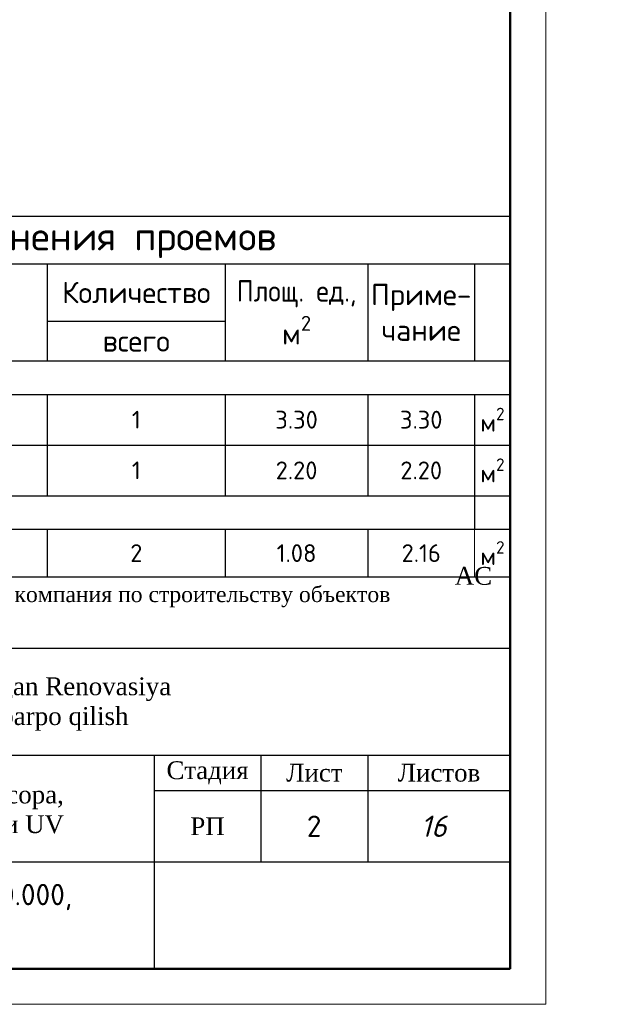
# Model space of a CAD drawing. Header units: millimetres. Extents: x 2842173 to 10151342, y -218675 to 375325.
# Tile 95 of 107: x 2980498 to 2988958, y 197125 to 210949. Entities that reach past the tile are written whole.
import ezdxf

# ---------------------------------------------------------------- set-up
doc = ezdxf.new("R2010")
doc.units = ezdxf.units.MM
doc.layers.get('Defpoints').update_dxf_attribs({"color": 255})
for name, color, linetype in [('_0', 7, 'Continuous'), ('GP', 7, 'Continuous'), ('SHTAMP', 7, 'Continuous')]:
    doc.layers.add(name, color=color, linetype=linetype)
doc.layers.add('Графа', color=7, linetype='Continuous', lineweight=30)
doc.layers.add('НАДПИСИ', color=7, linetype='Continuous', lineweight=13)
doc.styles.add('ISO', font='times.ttf')
doc.styles.add('ISOCPEUR', font='isocpeur.ttf')
doc.styles.add('SIMPLEX', font='simplex.shx', dxfattribs={"width": 0.75, "oblique": 7})
doc.styles.add('style2', font='times.ttf', dxfattribs={"height": 350})
doc.styles.add('ГОСТ 300', font='isocpeui.ttf', dxfattribs={"height": 300})
doc.styles.add('ГОСТ300', font='isocpeur.ttf')

# ---------------------------------------------------------------- blocks, each defined once
blk = doc.blocks.new('*U647')
at = {"lineweight": 9}
for p, q in [((574, 415), (574, -5)), ((574, -5), (-20, -5))]:
    blk.add_line(p, q, dxfattribs=at)
at = {"lineweight": 50}
for p, q in [((569, 410), (569, 0)), ((569, 0), (0, 0))]:
    blk.add_line(p, q, dxfattribs=at)
blk = doc.blocks.new('*T572')
at = {"layer": '_0', "color": 0, "lineweight": -2, "transparency": 16777216}
for p, q in [((0, 0), (18500, 0)), ((0, 0), (0, -669.666666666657)), ((18500, 0), (18500, -669.666666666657)), ((0, -669.666666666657), (18500, -669.666666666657))]:
    blk.add_line(p, q, dxfattribs=at)
at = {"layer": '_0', "color": 0, "lineweight": 25, "transparency": 16777216}
for p, q in [((0, -669.666666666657), (0, -5064.859590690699)), ((1500, -669.666666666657), (1500, -2030.223507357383)), ((7000, -669.666666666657), (7000, -2030.223507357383)), ((12000, -669.666666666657), (12000, -2030.223507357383)), ((14500, -669.666666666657), (14500, -2030.223507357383)), ((16500, -669.666666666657), (16500, -2030.223507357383)), ((18000, -669.666666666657), (18000, -2030.223507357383)), ((18500, -669.666666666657), (18500, -5064.859590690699)), ((12000, -1472.666666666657), (14500, -1472.666666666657)), ((0, -2030.223507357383), (18500, -2030.223507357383)), ((0, -2501.376549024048), (1500, -2501.376549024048)), ((1500, -2501.376549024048), (1500, -3924.040882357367)), ((7000, -2501.376549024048), (7000, -3924.040882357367)), ((12000, -2501.376549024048), (12000, -3924.040882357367)), ((14500, -2501.376549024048), (14500, -3924.040882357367)), ((16500, -2501.376549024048), (16500, -3924.040882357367)), ((0, -3212.708715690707), (18500, -3212.708715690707)), ((0, -3924.040882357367), (18500, -3924.040882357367)), ((18000, -3924.040882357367), (18000, -4395.193924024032)), ((0, -4395.193924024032), (1500, -4395.193924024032)), ((1500, -4395.193924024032), (1500, -5064.859590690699)), ((7000, -4395.193924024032), (7000, -5064.859590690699)), ((12000, -4395.193924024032), (12000, -5064.859590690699)), ((14500, -4395.193924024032), (14500, -5064.859590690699)), ((16500, -4395.193924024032), (16500, -5064.859590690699)), ((18000, -4395.193924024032), (18500, -4395.193924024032)), ((0, -5064.859590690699), (18500, -5064.859590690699))]:
    blk.add_line(p, q, dxfattribs=at)
at = {"layer": '_0', "color": 0, "linetype": 'ByBlock', "lineweight": -2, "transparency": 16777216}
for p, q in [((1500, -2501.376549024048), (18500, -2501.376549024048)), ((18000, -2501.376549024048), (18000, -3924.040882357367)), ((1500, -4395.193924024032), (18000, -4395.193924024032))]:
    blk.add_line(p, q, dxfattribs=at)
at = {"layer": 'Defpoints', "color": 8, "linetype": 'ByBlock', "lineweight": 0, "transparency": 16777216}
blk.add_line((18000, -4395.193924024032), (18000, -5064.859590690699), dxfattribs=at)
at = {"layer": '_0', "color": 0, "transparency": 16777216, "style": 'ISOCPEUR'}
for s, insert, char_height, width, attachment_point in [('Спецификация элементов заполнения проемов', (9250, -334.833333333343), 400, 18497, 5), ('Количество', (13250, -1071.166666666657), 300, 2497, 5), ('\\A1;{\\W0.9;Площ. ед.,} м{\\H0.7x;\\S2^ ;}', (15500, -1349.94508701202), 300, 1997, 5), ('Приме-\\Pчание', (17250, -1349.94508701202), 300, 1497, 5), ('Поз.', (750, -1349.94508701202), 300, 1497, 5), ('Обозначение', (4250, -1349.94508701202), 300, 5497, 5), ('Наименование', (9500, -1349.94508701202), 300, 4997, 5), ('всего', (13250, -1751.44508701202), 300, 2497, 5), ('Двери{\\fMS Sans Serif|b0|i0|c0|p0;\\H0.83333x;\\C256; }блоки', (9250, -2265.800028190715), 250, 18497, 5), (' {\\fISOCPEUR|b0|i0|c204|p34;\\H0.83333x;\\C256;Индивидуальный алюминиевый \\fISOCPEUR|b0|i0|c0|p34;(\\fISOCPEUR|b0|i0|c204|p34;внутрений стеклопакет\\fISOCPEUR|b0|i0|c0|p34;)}', (1501.5, -2857.042632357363), 250, 5497, 4), ('{\\W0.95;Дн-1}', (750, -2857.042632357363), 250, 1497, 5), ('{\\W0.85;\\C256;Дверь \\W0.95;Дн- \\W0.85;(1500х2200)}', (9500, -2857.042632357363), 250, 4997, 5), ('1', (13250, -2857.042632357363), 250, 2497, 5), ('3.30', (15500, -2857.042632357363), 250, 1997, 5), ('{\\C256;3.30}', (17250, -2857.042632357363), 250, 1497, 5), ('\\A1;м{\\H0.7x;\\S2^ ;}', (18250, -2857.042632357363), 250, 497, 5), (' {\\H0.83333x;\\C256;Индивидуальный алюминиевый (внутрений стеклопакет)}', (1501.5, -3568.374799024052), 250, 5497, 4), ('{\\W0.95;Дн-2}', (750, -3568.374799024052), 250, 1497, 5), ('{\\W0.85;\\C256;Дверь \\W0.95;Дн- \\W0.85;(1000х2200)}', (9500, -3568.374799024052), 250, 4997, 5), ('1', (13250, -3568.374799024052), 250, 2497, 5), ('2.20', (15500, -3568.374799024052), 250, 1997, 5), ('{\\C256;2.20}', (17250, -3568.374799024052), 250, 1497, 5), ('\\A1;м{\\H0.7x;\\S2^ ;}', (18250, -3568.374799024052), 250, 497, 5), ('{\\C256;Оконные блоки}', (9000, -4159.617403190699), 250, 17997, 5), (' {\\H0.83333x;\\C256;Индивидуальный пластиковый (стеклопакет)}', (1501.5, -4730.026757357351), 250, 5497, 4), ('\\A1;м{\\H0.7x;\\S2^ ;}', (18250, -4730.026757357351), 250, 497, 5), ('Ф-1', (750, -4730.026757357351), 250, 1497, 5), ('{\\C256;Фромуга Ф-1 (1800х600)}', (9500, -4730.026757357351), 250, 4997, 5), ('2', (13250, -4730.026757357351), 250, 2497, 5), ('1.08', (15500, -4730.026757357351), 250, 1997, 5), ('{\\C256;2.16}', (17250, -4730.026757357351), 250, 1497, 5)]:
    blk.add_mtext(s, dxfattribs=dict(at, insert=insert, char_height=char_height, width=width, attachment_point=attachment_point))
blk = doc.blocks.new('A$Cbab827f9')
at = {"layer": 'Графа'}
for p, q in [((-18499.99999999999, 5500), (0, 5500)), ((-18499.99999999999, 5500), (0, 5500)), ((0, 5500), (0, 0)), ((0, 5500), (0, 0)), ((-11999.99999999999, 4500), (0, 4500)), ((-18499.99999999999, 3000), (0, 3000)), ((-5000, 3000), (-5000, 0)), ((-3500, 3000), (-3500, 1500)), ((-2000, 3000), (-2000, 1500)), ((-5000, 2500), (0, 2500)), ((-11999.99999999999, 1500), (0, 1500)), ((-18499.99999999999, 0), (0, 0)), ((-18499.99999999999, 0), (0, 0))]:
    blk.add_line(p, q, dxfattribs=at)
at = {"color": 7, "linetype": 'ByBlock', "lineweight": 25, "style": 'ГОСТ 300'}
blk.add_text('16', height=300, dxfattribs=at).set_placement((-1260.695725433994, 1850.237152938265, -2.980232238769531e-08))
at = {"color": 18, "lineweight": 30, "true_color": 0x000000, "insert": (-779.593751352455, 5640.205735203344), "char_height": 300, "attachment_point": 1, "style": 'ISO'}
blk.add_mtext_dynamic_manual_height_columns('\\pi14405.478;{\\C256; \\H0.83333x;\\C7;АС}', width=5530.416411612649, gutter_width=2000, heights=[0], dxfattribs=at)
at = {"insert": (-10536.41872636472, 2570.48923749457), "char_height": 250, "width": 4722.727706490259, "attachment_point": 1, "style": 'ISO'}
blk.add_mtext('{\\fTimes New Roman|b0|i0|c134|p18;Комната для компрессора}, {\\fTimes New Roman|b0|i0|c134|p18;Комната управления и UV\\P\\f宋体|b0|i0|c134|p2;\\W0.8;\\C240;\\c2367469;\\P\\pi1799.6225;\\f宋体|b0|i0|c0|p2; }', dxfattribs=at)
at = {"layer": 'SHTAMP', "attachment_point": 4, "style": 'style2'}
for s, insert, char_height, width in [('\\pi5.5858;Заказчик: ГУП «Инжиниринговая компания по строительству объектов водоснабжения и водоотведения» ', (-11863.8644472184, 5040.769967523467), 220, 10364.54547340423), ('{\\H1.00436x;\\C7;Kasbi tumani hududida joylashgan Renovasiya \\Phududining oqova suv tizimini barpo\\C256; qilish}', (-11900.50181027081, 3714.624023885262), 250, 11834.09660776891)]:
    blk.add_mtext(s, dxfattribs=dict(at, insert=insert, char_height=char_height, width=width))
at = {"layer": 'НАДПИСИ', "linetype": 'Continuous', "ltscale": 1000, "char_height": 250, "attachment_point": 5, "style": 'ISO'}
for s, insert, width in [('Стадия', (-4250, 2750), 1400), ('Лист', (-2750, 2750), 1400), ('Листов', (-1000, 2750), 1900), ('РП', (-4249.999936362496, 2000), 12000)]:
    blk.add_mtext(s, dxfattribs=dict(at, insert=insert, width=width))

msp = doc.modelspace()

# ---------------------------------------------------------------- block references
at = {"color": 0, "ltscale": 30, "xscale": 100, "yscale": 100, "zscale": 100}
msp.add_blockref('*U647', (2930484.712351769, 197624.8193904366), dxfattribs=at)
msp.add_blockref('*T572', (2968884.712351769, 208189.6789811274))
at = {"color": 1, "lineweight": 30}
msp.add_blockref('A$Cbab827f9', (2987384.712351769, 197624.8193904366), dxfattribs=at)

# ---------------------------------------------------------------- texts
at = {"insert": (2984631.816662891, 199624.8193904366), "char_height": 300, "width": 1494.20862224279, "attachment_point": 5, "style": 'ГОСТ300'}
msp.add_mtext('2', dxfattribs=at)
at = {"layer": 'GP', "color": 7, "insert": (2953359.535690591, 210789.2107188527, -1286.839910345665), "char_height": 300.738216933, "attachment_point": 1, "style": 'SIMPLEX'}
msp.add_mtext_dynamic_manual_height_columns('\\pi267.38936;{\\fISOCPEUR|b0|i0|c204|p34;\\Q0;\\W1;\\C0;Отмостка. Поперечный разрез (схема)}', width=8663.015739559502, gutter_width=2528.401743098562, heights=[0], dxfattribs=at)
at = {"layer": 'GP', "color": 0, "insert": (2978884.712351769, 198374.8193904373), "char_height": 300, "width": 7000, "attachment_point": 5, "style": 'ISOCPEUR'}
msp.add_mtext('{\\C256;План стен на отм. 0.000, \\PРазрез 1 - 1}', dxfattribs=at)

doc.saveas('drawing.dxf')
